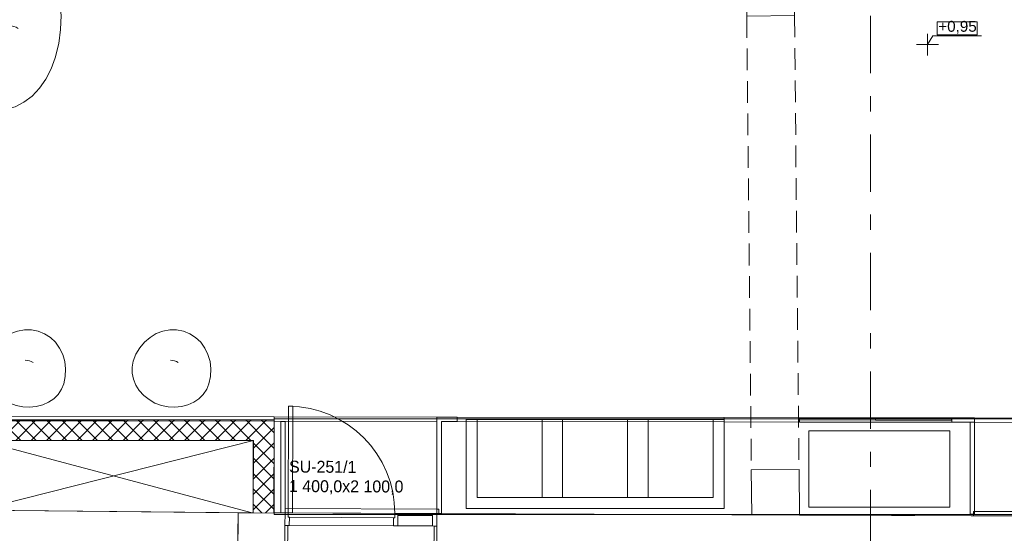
# Model space of a CAD drawing. Header units: millimetres. Extents: x 74467 to 235410, y -65 to 114857.
# Tile 180 of 256: x 121847 to 130927, y 61841 to 66580. Entities that reach past the tile are written whole.
import ezdxf
from ezdxf.enums import TextEntityAlignment as Align

# ---------------------------------------------------------------- set-up
doc = ezdxf.new("R2010")
doc.units = ezdxf.units.MM
doc.header["$MEASUREMENT"] = 0
for name, pattern in [('Katkend topelt', [1093.611073, 529.166651, -211.666656, 141.111112, -211.666656]), ('Katkend varjatud', [300, 200, -100]), ('Wipeout_Contour', [1000, 0, -1000])]:
    doc.linetypes.add(name, pattern=pattern)
for name, color, linetype in [('00 2D joon.AR', 7, 'Continuous'), ('00 Mõõdud kõrgusmärk.AR', 7, 'Continuous'), ('00 Teljed.AR', 7, 'Continuous'), ('1235 Vahelaed.VANA', 7, 'Continuous'), ('1311 Siseseinad.VANA', 7, 'Continuous'), ('1330 Sisustus.SA', 7, 'Continuous'), ('1331 Sisseehitatud sisustus.SA', 7, 'Continuous'), ('9350 Netopind.VANA', 7, 'Continuous'), ('Uks', 7, 'Continuous'), ('Ukse tähis', 7, 'Continuous')]:
    doc.layers.add(name, color=color, linetype=linetype)
doc.styles.add('GENERATED_STYLE_2', font='txt', dxfattribs={"width": 0.84})
doc.styles.add('GENERATED_STYLE_3', font='txt')
pattern_1 = [(45, (0, 0), (-70.71068, 70.71068), []), (135, (0, 0), (70.71068, 70.71068), [])]

# ---------------------------------------------------------------- blocks, each defined once
blk = doc.blocks.new('Slab_34_1', base_point=(115881.5, 62115.1))
at = {"layer": '1235 Vahelaed.VANA', "color": 7, "linetype": 'Continuous', "lineweight": 13, "flags": 128}
blk.add_lwpolyline([(121482.6, 62696.5), (124000, 62696.5), (123999.9, 62029.9), (132092.6, 61996.9), (139189.4, 61968), (139176.4, 64392.2), (132889.4, 64392.2), (132926.5, 66920.9), (132092.6, 66939.2), (132092.6, 64545.4), (131493.9, 64545.4), (131485.1, 66945.8), (131287.7, 66947.2), (131292.6, 67659.7), (129692.7, 67676.9), (129687.7, 66958.3), (128548.4, 66966.2), (128548.4, 67121.4), (127873.5, 67121.4), (127873.2, 67146.3), (121610, 67284.6)], dxfattribs=at)
blk = doc.blocks.new('Slab_36_1', base_point=(116081.5, 62113))
at = {"layer": '1235 Vahelaed.VANA', "color": 7, "linetype": 'Continuous', "lineweight": 13, "flags": 128}
blk.add_lwpolyline([(121610, 67284.6), (122909.7, 67255.9), (126689.6, 67172.4), (127873.2, 67146.3), (127873.5, 67121.4), (128548.4, 67121.4), (128548.4, 66966.2), (129687.7, 66958.3), (131287.7, 66947.2), (131485.1, 66945.8), (131493.9, 64545.4), (132092.6, 64545.4), (132092.6, 66939.2), (132926.5, 66920.9), (132889.4, 64392.2), (139176.4, 64392.2), (139189.4, 61968), (132092.6, 61996.9), (123999.9, 62029.9), (121482.6, 62055.7)], dxfattribs=at)
blk = doc.blocks.new('Slab_37_1', base_point=(116081.5, 62113))
at = {"color": 254, "linetype": 'Wipeout_Contour', "lineweight": 0, "ltscale": 3789517.066129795}
blk.add_wipeout([(116081.5, 62113), (118148.8, 62091.1), (118692.6, 62085.3), (118882.9, 62083.3), (121482.6, 62055.7), (121482.6, 62696.5), (124000, 62696.5), (123999.9, 62029.9), (132092.6, 61996.9), (132092.6, 64355.4), (131297.3, 64355.4), (131287.7, 66947.2), (131292.6, 67659.7), (129692.7, 67676.9), (129687.7, 66958.3), (128548.4, 66966.2), (128548.4, 67121.4), (127873.5, 67121.4), (127873.2, 67146.3), (126689.6, 67172.4), (122909.7, 67255.9), (121610, 67284.6), (120487.6, 67309.4), (118788, 67347), (117971.9, 67365), (116135.5, 67405.6), (116093.4, 65345.4)], dxfattribs=at).dxf.layer = '1235 Vahelaed.VANA'
at = {"layer": '1235 Vahelaed.VANA', "color": 7, "linetype": 'Continuous', "lineweight": 13, "flags": 128}
blk.add_lwpolyline([(132092.6, 61996.9), (123999.9, 62029.9), (124000, 62696.5), (121482.6, 62696.5)], dxfattribs=at)
blk = doc.blocks.new('Liikumisruum_PK 101_14_1', base_point=(117048, 67372.4))
at = {"layer": '9350 Netopind.VANA', "color": 7, "linetype": 'Continuous', "lineweight": 13, "flags": 128}
blk.add_lwpolyline([(118692.6, 62886.5), (124193, 62874.1), (124189.9, 62029.1), (128598.1, 62011.2), (128593.9, 62426.5), (129033.9, 62430.9), (129038.1, 62009.4), (129452.6, 62007.7), (132052.4, 61997.1)], dxfattribs=at)
blk = doc.blocks.new('Slab_335_1', base_point=(124193, 62015.4))
at = {"layer": '1331 Sisseehitatud sisustus.SA', "color": 253, "linetype": 'Continuous', "lineweight": 13, "true_color": 0xa5a6a4, "flags": 128}
for points in [[(124193, 62015.4), (132092.6, 62015.4), (132092.6, 62897.1)], [(131272.7, 62897.1), (124193, 62897.1)], [(124193, 62897.1), (124193, 62015.4)]]:
    blk.add_lwpolyline(points, dxfattribs=at)
blk = doc.blocks.new('Slab_336_1', base_point=(128241.8, 62891))
at = {"layer": '1331 Sisseehitatud sisustus.SA', "color": 253, "linetype": 'Continuous', "lineweight": 13, "true_color": 0xa5a6a4, "flags": 128}
blk.add_lwpolyline([(128241.8, 62891), (127641.3, 62891), (127641.3, 62171), (128241.8, 62171)], close=True, dxfattribs=at)
blk = doc.blocks.new('Slab_337_1', base_point=(128344.2, 62172.5))
at = {"layer": '1331 Sisseehitatud sisustus.SA', "color": 253, "linetype": 'Continuous', "lineweight": 13, "true_color": 0xa5a6a4, "flags": 128}
for points in [[(125964.2, 62172.5), (125964.2, 62071), (128344.2, 62071), (128344.2, 62172.5)], [(128242.8, 62172.5), (126064.7, 62172.5)]]:
    blk.add_lwpolyline(points, dxfattribs=at)
blk = doc.blocks.new('Slab_338_1', base_point=(125964.2, 62891))
at = {"layer": '1331 Sisseehitatud sisustus.SA', "color": 253, "linetype": 'Continuous', "lineweight": 13, "true_color": 0xa5a6a4, "flags": 128}
for points in [[(125964.2, 62891), (125964.2, 62172.5)], [(126064.7, 62172.5), (126064.7, 62891), (125964.2, 62891)]]:
    blk.add_lwpolyline(points, dxfattribs=at)
blk = doc.blocks.new('Slab_339_1', base_point=(128242.8, 62891))
at = {"layer": '1331 Sisseehitatud sisustus.SA', "color": 253, "linetype": 'Continuous', "lineweight": 13, "true_color": 0xa5a6a4, "flags": 128}
for points in [[(128242.8, 62891), (128242.8, 62172.5)], [(128344.2, 62172.5), (128344.2, 62891), (128242.8, 62891)]]:
    blk.add_lwpolyline(points, dxfattribs=at)
blk = doc.blocks.new('Slab_340_1', base_point=(128241.8, 62891))
at = {"layer": '1331 Sisseehitatud sisustus.SA', "color": 253, "linetype": 'Continuous', "lineweight": 13, "true_color": 0xa5a6a4, "flags": 128}
blk.add_lwpolyline([(128241.8, 62891), (126065.7, 62891), (126065.7, 62171), (128241.8, 62171)], close=True, dxfattribs=at)
blk = doc.blocks.new('Slab_341_1', base_point=(126666.2, 62891))
at = {"layer": '1331 Sisseehitatud sisustus.SA', "color": 253, "linetype": 'Continuous', "lineweight": 13, "true_color": 0xa5a6a4, "flags": 128}
blk.add_lwpolyline([(126666.2, 62891), (126065.7, 62891), (126065.7, 62171), (126666.2, 62171)], close=True, dxfattribs=at)
blk = doc.blocks.new('Slab_342_1', base_point=(127453.6, 62891))
at = {"layer": '1331 Sisseehitatud sisustus.SA', "color": 253, "linetype": 'Continuous', "lineweight": 13, "true_color": 0xa5a6a4, "flags": 128}
blk.add_lwpolyline([(127453.6, 62891), (126853.9, 62891), (126853.9, 62171), (127453.6, 62171)], close=True, dxfattribs=at)
blk = doc.blocks.new('Opening_87_1')
at = {"layer": '1331 Sisseehitatud sisustus.SA', "color": 253, "linetype": 'Continuous', "lineweight": 13, "true_color": 0xa5a6a4, "flags": 128}
for points in [[(124294.4, 62068.7), (124294.3, 62028.7)], [(124294.3, 62028.7), (125694.2, 62023)], [(125694.4, 62063), (124294.4, 62068.7)], [(125694.2, 62023), (125694.4, 62063)], [(124292.6, 61628.7), (124292.5, 61588.7)], [(124292.5, 61588.7), (125667.7, 61583.1)], [(125667.9, 61623.1), (124292.6, 61628.7)], [(125667.7, 61583.1), (125667.9, 61623.1)]]:
    blk.add_lwpolyline(points, dxfattribs=at)
blk = doc.blocks.new('Opening_106_1')
at = {"layer": '1331 Sisseehitatud sisustus.SA', "color": 253, "linetype": 'Continuous', "lineweight": 13, "true_color": 0xa5a6a4, "flags": 128}
for points in [[(131292.7, 62904.6), (130653.2, 62905.5)], [(130653.2, 62905.5), (130653.2, 62865.5)], [(130653.2, 62865.5), (131292.6, 62864.6)], [(131292.6, 62864.6), (131292.7, 62904.6)]]:
    blk.add_lwpolyline(points, dxfattribs=at)
blk = doc.blocks.new('Opening_108_1')
at = {"layer": '1331 Sisseehitatud sisustus.SA', "color": 253, "linetype": 'Continuous', "lineweight": 13, "true_color": 0xa5a6a4, "flags": 128}
for points in [[(124194.2, 62914.1), (124194.1, 62874.1)], [(124194.1, 62874.1), (125695.5, 62872.1)], [(125695.5, 62912.1), (124194.2, 62914.1)], [(125695.5, 62872.1), (125695.5, 62912.1)]]:
    blk.add_lwpolyline(points, dxfattribs=at)
blk = doc.blocks.new('Opening_109_1')
at = {"layer": '1331 Sisseehitatud sisustus.SA', "color": 253, "linetype": 'Continuous', "lineweight": 13, "true_color": 0xa5a6a4, "flags": 128}
for points in [[(125882.8, 62911.9), (125882.7, 62871.9)], [(125882.7, 62871.9), (128344.2, 62868.6)], [(128344.3, 62908.6), (125882.8, 62911.9)], [(128344.2, 62868.6), (128344.3, 62908.6)]]:
    blk.add_lwpolyline(points, dxfattribs=at)
blk = doc.blocks.new('Opening_110_1')
at = {"layer": '1331 Sisseehitatud sisustus.SA', "color": 253, "linetype": 'Continuous', "lineweight": 13, "true_color": 0xa5a6a4, "flags": 128}
for points in [[(129037.6, 62907.6), (129037.5, 62867.6)], [(129037.5, 62867.6), (130441.5, 62865.8)], [(130441.6, 62905.8), (129037.6, 62907.6)], [(130441.5, 62865.8), (130441.6, 62905.8)]]:
    blk.add_lwpolyline(points, dxfattribs=at)
blk = doc.blocks.new('Door with Sidelight on Side 2 24_3')
at = {"layer": 'Uks', "color": 7, "linetype": 'Continuous', "lineweight": 13}
for p, q in [((632, 0), (632, 984)), ((632, 984), (672, 984)), ((672, 984), (672, 0)), ((-660, 0), (-700, 0)), ((-700, 0), (-700, -115)), ((-700, 0), (-700, -115)), ((-700, 0), (-700, -115)), ((-660, -115), (-660, 0)), ((-312, 0), (-340, 0)), ((-340, 0), (-340, -115)), ((-312, -40), (-312, 0)), ((672, 0), (632, 0)), ((700, 0), (672, 0)), ((672, 0), (672, -40)), ((700, -115), (700, 0)), ((700, 0), (700, -115)), ((700, 0), (700, -115)), ((-660, -18), (-340, -18)), ((-300, -40), (-312, -40)), ((-300, -40), (660, -40)), ((-300, -115), (-300, -40)), ((672, -40), (660, -40)), ((660, -40), (660, -115)), ((-700, -450), (-700, -115)), ((-700, -115), (-675, -115)), ((-700, -115), (-660, -115)), ((-700, -115), (-700, -400)), ((-700, -115), (-700, -400)), ((-675, -115), (-675, -450)), ((-340, -115), (-660, -115)), ((-340, -115), (-300, -115)), ((660, -115), (-300, -115)), ((660, -115), (700, -115)), ((675, -450), (675, -115)), ((675, -115), (700, -115)), ((700, -115), (700, -450)), ((700, -115), (700, -400)), ((700, -115), (700, -400)), ((-700, -400), (-727, -400)), ((-700, -400), (-727, -400)), ((-675, -450), (-700, -450)), ((700, -450), (675, -450)), ((700, -400), (727, -400)), ((700, -400), (727, -400))]:
    blk.add_line(p, q, dxfattribs=at)
at = {"layer": 'Uks', "color": 7, "linetype": 'Continuous', "lineweight": 13, "flags": 128}
blk.add_lwpolyline([(-340, 0), (-660, 0), (-660, -115), (-340, -115)], close=True, dxfattribs=at)
at = {"layer": 'Uks', "color": 7, "linetype": 'Continuous', "lineweight": 13}
blk.add_arc((672, 0), 984, 90, 180, dxfattribs=at)
blk = doc.blocks.new('Door Stamp 24')
at = {"layer": 'Ukse tähis', "color": 7, "lineweight": 13, "style": 'GENERATED_STYLE_2'}
for tag, p in [('AC_WIDO_ID', (-460.3, -326.6)), ('AC_TextStyle_4', (-460.3, -506))]:
    blk.add_attdef(tag, text='', height=110, dxfattribs=at).set_placement(p, align=Align.TOP_LEFT)
blk = doc.blocks.new('Wall_692_1', base_point=(139189.4, 61968))
at = {"layer": '1311 Siseseinad.VANA', "color": 7, "linetype": 'Continuous', "lineweight": 15}
for p, q in [((124294.3, 62028.7), (124293.8, 61913.7)), ((125694.2, 62023), (125693.8, 61908)), ((124293.8, 61913.7), (124292.6, 61628.7)), ((125693.8, 61908), (125692.6, 61623))]:
    blk.add_line(p, q, dxfattribs=at)
at = {"layer": '1311 Siseseinad.VANA', "color": 7, "linetype": 'Continuous', "lineweight": 15, "flags": 128}
for points in [[(123861.1, 62030.5), (123859.5, 61630.5)], [(123999.9, 62029.9), (123861.1, 62030.5)], [(124294.3, 62028.7), (124189.9, 62029.1)], [(128598.1, 62011.2), (125694.2, 62023)], [(131055.7, 62001.1), (129038.1, 62009.4)]]:
    blk.add_lwpolyline(points, dxfattribs=at)
at = {"layer": 'Uks', "color": 7, "linetype": 'Continuous', "lineweight": 13, "xscale": -0.9999999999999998, "zscale": 1000, "rotation": 359.7663952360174}
blk.add_blockref('Door with Sidelight on Side 2 24_3', (124994.3, 62025.8), dxfattribs=at)
at = {"layer": 'Ukse tähis', "color": 7, "lineweight": 13}
ref = blk.add_blockref('Door Stamp 24', (124992.6, 61625.8), dxfattribs=dict(at, rotation=179.7663952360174))
ref.add_attrib('AC_TextStyle_4', '1\xa0400,0x2\xa0100,0', dxfattribs={"color": 7, "lineweight": 13, "height": 110, "rotation": 359.7664, "style": 'GENERATED_STYLE_2'}).set_placement((124330.9, 62331.5), align=Align.TOP_LEFT)
ref.add_attrib('AC_WIDO_ID', 'SU-251/1', dxfattribs={"color": 7, "lineweight": 13, "height": 110, "rotation": 359.7664, "style": 'GENERATED_STYLE_2'}).set_placement((124331.6, 62510.9), align=Align.TOP_LEFT)
blk = doc.blocks.new('Wall_693_1', base_point=(123861.1, 62030.5))
at = {"layer": '1311 Siseseinad.VANA', "color": 7, "linetype": 'Continuous', "lineweight": 15, "flags": 128}
for points in [[(123861.1, 62030.5), (121482.6, 62055.7)], [(123856.9, 61630.5), (123861.1, 62030.5)]]:
    blk.add_lwpolyline(points, dxfattribs=at)
blk = doc.blocks.new('Simple Door Opening_5')
at = {"layer": 'Uks', "color": 7, "linetype": 'Continuous', "lineweight": 15}
for p, q in [((-2093.5, 0), (-2093.5, 440)), ((2093.5, 0), (2093.5, 440))]:
    blk.add_line(p, q, dxfattribs=at)
at = {"layer": 'Uks', "color": 7, "linetype": 'Katkend varjatud', "lineweight": 13}
for p, q in [((-2093.5, 440), (2093.5, 440)), ((-2093.5, 0), (2093.5, 0))]:
    blk.add_line(p, q, dxfattribs=at)
blk = doc.blocks.new('Wall_699_1', base_point=(128598.1, 62011.2))
at = {"layer": '1311 Siseseinad.VANA', "color": 7, "linetype": 'Continuous', "lineweight": 15}
for p, q in [((128991.9, 66617.6), (128551.9, 66613.2)), ((129033.9, 62430.9), (128593.9, 62426.5))]:
    blk.add_line(p, q, dxfattribs=at)
at = {"layer": '1311 Siseseinad.VANA', "color": 7, "linetype": 'Continuous', "lineweight": 15, "flags": 128}
for points in [[(128988.4, 66963.1), (128548.4, 66966.2)], [(128548.4, 66966.2), (128551.9, 66613.2)], [(128991.9, 66617.6), (128988.4, 66963.1)], [(128593.9, 62426.5), (128598.1, 62011.2)], [(129038.1, 62009.4), (129033.9, 62430.9)]]:
    blk.add_lwpolyline(points, dxfattribs=at)
at = {"layer": 'Uks', "color": 7, "linetype": 'Continuous', "lineweight": 13, "xscale": -0.9999999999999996, "zscale": 1000, "rotation": 90.57429498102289}
blk.add_blockref('Simple Door Opening_5', (129012.9, 64524.2), dxfattribs=at)
blk = doc.blocks.new('Double Door 24_5')
at = {"layer": 'Uks', "color": 7, "linetype": 'Continuous', "lineweight": 13}
for p, q in [((-123.5, 388.2), (-672, 0)), ((-100.4, 355.6), (-123.5, 388.2)), ((92.8, 343.2), (115.2, 376.3)), ((115.2, 376.3), (672, 0)), ((-648.9, -32.6), (-100.4, 355.6)), ((649.6, -33.1), (92.8, 343.2)), ((-700, 0), (-700, -115)), ((-700, 0), (-700, -115)), ((-672, 0), (-648.9, -32.6)), ((672, 0), (649.6, -33.1)), ((700, 0), (700, -115)), ((700, 0), (700, -115)), ((-700, -115), (-700, -190)), ((700, -115), (700, -190))]:
    blk.add_line(p, q, dxfattribs=at)
at = {"layer": 'Uks', "color": 7, "linetype": 'Continuous', "lineweight": 15}
for p, q in [((-672, 0), (-700, 0)), ((-700, 0), (-700, -115)), ((-672, -40), (-672, 0)), ((700, 0), (672, 0)), ((672, 0), (672, -40)), ((700, -115), (700, 0)), ((-660, -40), (-672, -40)), ((-660, -115), (-660, -40)), ((672, -40), (660, -40)), ((660, -40), (660, -115)), ((-700, -115), (-660, -115)), ((660, -115), (700, -115))]:
    blk.add_line(p, q, dxfattribs=at)
at = {"layer": 'Uks', "color": 7, "linetype": 'Continuous', "lineweight": 13}
for centre, start, end in [((-672, 0), 0, 35.28993), ((672, 0), 145.94679, 180)]:
    blk.add_arc(centre, 672, start, end, dxfattribs=at)
blk = doc.blocks.new('Door 24_23')
at = {"layer": 'Uks', "color": 7, "linetype": 'Continuous', "lineweight": 13}
for p, q in [((-256.9, 284.9), (-237.1, 319.7)), ((302.1, -34.7), (-256.9, 284.9)), ((-237.1, 319.7), (322, 0)), ((-322, 0), (-350, 0)), ((-350, 0), (-350, -115)), ((-350, 0), (-350, -115)), ((-350, 0), (-350, -115)), ((-322, -40), (-322, 0)), ((322, 0), (302.1, -34.7)), ((350, 0), (322, 0)), ((322, 0), (322, -40)), ((350, -115), (350, 0)), ((350, 0), (350, -115)), ((350, 0), (350, -115)), ((-310, -40), (-322, -40)), ((-310, -115), (-310, -40)), ((322, -40), (310, -40)), ((310, -40), (310, -115)), ((-350, -115), (-310, -115)), ((-350, -115), (-350, -190)), ((310, -115), (350, -115)), ((350, -115), (350, -190))]:
    blk.add_line(p, q, dxfattribs=at)
blk.add_arc((322, 0), 644, 150.24074, 180, dxfattribs=at)
blk = doc.blocks.new('Wall_711_1', base_point=(118882.6, 62696.5))
at = {"layer": '1311 Siseseinad.VANA', "linetype": 'Continuous', "lineweight": 13, "true_color": 0x50504f}
h = blk.add_hatch(dxfattribs=at)
h.set_pattern_fill('Plokk_õõnesbetoon_0001', color=251, style=0, pattern_type=2)
h.set_pattern_definition(pattern_1)
h.paths.add_polyline_path([(118692.6, 62886.5), (118692.6, 62696.5), (118882.6, 62696.5)])
h = blk.add_hatch(dxfattribs=at)
h.set_pattern_fill('Plokk_õõnesbetoon_0001', color=251, style=0, pattern_type=2)
h.set_pattern_definition(pattern_1)
h.paths.add_polyline_path([(118882.6, 62886.5), (118692.6, 62886.5), (118882.6, 62696.5)])
h = blk.add_hatch(dxfattribs=at)
h.set_pattern_fill('Plokk_õõnesbetoon_0001', color=251, style=0, pattern_type=2)
h.set_pattern_definition(pattern_1)
h.paths.add_polyline_path([(118882.6, 62696.5), (118944.7, 62696.5), (118944.7, 62886.5), (118882.6, 62886.5)])
h = blk.add_hatch(dxfattribs=at)
h.set_pattern_fill('Plokk_õõnesbetoon_0001', color=251, style=0, pattern_type=2)
h.set_pattern_definition(pattern_1)
h.paths.add_polyline_path([(120592.5, 62886.5), (120344.7, 62886.5), (120344.7, 62696.5), (120592.5, 62696.5)])
h = blk.add_hatch(dxfattribs=at)
h.set_pattern_fill('Plokk_õõnesbetoon_0001', color=251, style=0, pattern_type=2)
h.set_pattern_definition(pattern_1)
h.paths.add_polyline_path([(121292.5, 62696.5), (124192.6, 62696.5), (124192.6, 62886.5), (121292.5, 62886.5)])
at = {"layer": '1311 Siseseinad.VANA', "color": 7, "linetype": 'Continuous', "lineweight": 13}
for p, q in [((118944.7, 62886.5), (118944.7, 62771.5)), ((120344.7, 62886.5), (120344.7, 62771.5)), ((120592.5, 62886.5), (120592.5, 62771.5)), ((121292.5, 62886.5), (121292.5, 62771.5)), ((118944.7, 62771.5), (118944.7, 62696.5)), ((120344.7, 62771.5), (120344.7, 62696.5)), ((120592.5, 62771.5), (120592.5, 62696.5)), ((121292.5, 62771.5), (121292.5, 62696.5))]:
    blk.add_line(p, q, dxfattribs=at)
at = {"layer": '1311 Siseseinad.VANA', "color": 7, "linetype": 'Continuous', "lineweight": 13, "flags": 128}
for points in [[(118692.6, 62886.5), (118692.6, 62696.5)], [(124192.6, 62696.5), (124192.6, 62886.5)]]:
    blk.add_lwpolyline(points, dxfattribs=at)
at = {"layer": '1311 Siseseinad.VANA', "color": 7, "linetype": 'Continuous', "lineweight": 15, "flags": 128}
for points in [[(118944.7, 62886.5), (118692.6, 62886.5)], [(120592.5, 62886.5), (120344.7, 62886.5)], [(124192.6, 62886.5), (121292.5, 62886.5)], [(118882.6, 62696.5), (118944.7, 62696.5)], [(120344.7, 62696.5), (120592.5, 62696.5)], [(121292.5, 62696.5), (121292.6, 62696.5)], [(121482.6, 62696.5), (124002.6, 62696.5)]]:
    blk.add_lwpolyline(points, dxfattribs=at)
at = {"layer": 'Uks', "color": 7, "linetype": 'Continuous', "lineweight": 13, "xscale": -1, "zscale": 1000}
for name, p in [('Double Door 24_5', (119644.7, 62886.5)), ('Door 24_23', (120942.5, 62886.5))]:
    blk.add_blockref(name, p, dxfattribs=at)
at = {"layer": 'Ukse tähis', "color": 7, "lineweight": 13}
ref = blk.add_blockref('Door Stamp 24', (119644.7, 62886.5), dxfattribs=at)
ref.add_attrib('AC_TextStyle_4', '1\xa0400,0x2\xa0100,0', dxfattribs={"color": 7, "lineweight": 13, "height": 110, "style": 'GENERATED_STYLE_2'}).set_placement((119184.3, 63393.8), align=Align.TOP_LEFT)
ref.add_attrib('AC_WIDO_ID', 'SU-261/1', dxfattribs={"color": 7, "lineweight": 13, "height": 110, "style": 'GENERATED_STYLE_2'}).set_placement((119184.3, 63573.1), align=Align.TOP_LEFT)
ref.add_attrib('DUMMY_228', 'EI30 (Sa)', dxfattribs={"color": 7, "lineweight": 13, "height": 110, "style": 'GENERATED_STYLE_2'}).set_placement((119184.3, 63217.3), align=Align.TOP_LEFT)
ref = blk.add_blockref('Door Stamp 24', (120942.5, 62886.5), dxfattribs=at)
ref.add_attrib('AC_TextStyle_4', '700,0x2\xa0100,0', dxfattribs={"color": 7, "lineweight": 13, "height": 110, "style": 'GENERATED_STYLE_2'}).set_placement((120553, 63393.8), align=Align.TOP_LEFT)
ref.add_attrib('AC_WIDO_ID', 'SU-210/1', dxfattribs={"color": 7, "lineweight": 13, "height": 110, "style": 'GENERATED_STYLE_2'}).set_placement((120553, 63573.1), align=Align.TOP_LEFT)
ref.add_attrib('DUMMY_228', 'EI30 (Sa)', dxfattribs={"color": 7, "lineweight": 13, "height": 110, "style": 'GENERATED_STYLE_2'}).set_placement((120553, 63217.3), align=Align.TOP_LEFT)
blk = doc.blocks.new('Wall_714_1', base_point=(124002.6, 62696.5))
at = {"layer": '1311 Siseseinad.VANA', "linetype": 'Continuous', "lineweight": 13, "true_color": 0x50504f}
h = blk.add_hatch(dxfattribs=at)
h.set_pattern_fill('Plokk_õõnesbetoon_0001', color=251, style=0, pattern_type=2)
h.set_pattern_definition(pattern_1)
h.paths.add_polyline_path([(124002.6, 62696.5), (123999.9, 62029.9), (124189.9, 62029.1), (124192.6, 62696.5)])
at = {"layer": '1311 Siseseinad.VANA', "color": 7, "linetype": 'Continuous', "lineweight": 15, "flags": 128}
for points in [[(124002.6, 62696.5), (123999.9, 62029.9)], [(124189.9, 62029.1), (124192.6, 62696.5)]]:
    blk.add_lwpolyline(points, dxfattribs=at)
blk = doc.blocks.new('Wall_754_1', base_point=(132092.6, 61996.9))
at = {"layer": '1331 Sisseehitatud sisustus.SA', "color": 253, "linetype": 'Continuous', "lineweight": 13, "true_color": 0xa5a6a4, "flags": 128}
for points in [[(130644.1, 62042.8), (130644, 62002.8)], [(131059.1, 62041.1), (130644.1, 62042.8)], [(132092.8, 62036.9), (132052.6, 62037.1)], [(132092.6, 61996.9), (132092.8, 62036.9)], [(130644, 62002.8), (131059, 62001.1)], [(132052.4, 61997.1), (132092.6, 61996.9)]]:
    blk.add_lwpolyline(points, dxfattribs=at)
blk = doc.blocks.new('Wall_755_1', base_point=(125712.4, 62022.9))
at = {"layer": '1331 Sisseehitatud sisustus.SA', "color": 253, "linetype": 'Continuous', "lineweight": 13, "true_color": 0xa5a6a4, "flags": 128}
for points in [[(125694.2, 62023), (125712.4, 62022.9)], [(125712.6, 62062.9), (125694.4, 62063)], [(125712.4, 62022.9), (125712.6, 62062.9)]]:
    blk.add_lwpolyline(points, dxfattribs=at)
blk = doc.blocks.new('Wall_756_1', base_point=(124254, 62029.1))
at = {"layer": '1331 Sisseehitatud sisustus.SA', "color": 253, "linetype": 'Continuous', "lineweight": 13, "true_color": 0xa5a6a4, "flags": 128}
for points in [[(124254.4, 62873.6), (124254, 62029.1)], [(124294.4, 62873.6), (124254.4, 62873.6)], [(124294, 62029.1), (124294.4, 62873.6)], [(124254, 62029.1), (124294, 62029.1)]]:
    blk.add_lwpolyline(points, dxfattribs=at)
blk = doc.blocks.new('Wall_757_1', base_point=(131292.6, 62864.6))
at = {"layer": '1331 Sisseehitatud sisustus.SA', "color": 253, "linetype": 'Continuous', "lineweight": 13, "true_color": 0xa5a6a4, "flags": 128}
for points in [[(124194.2, 62914.1), (124193, 62914.1)], [(124193, 62874.1), (124194.1, 62874.1)], [(125882.8, 62911.9), (125695.5, 62912.1)], [(125735.5, 62872.1), (125882.7, 62871.9)], [(128344.2, 62868.6), (129037.5, 62867.6)], [(129037.6, 62907.6), (128344.3, 62908.6)], [(130441.5, 62865.8), (130653.2, 62865.5)], [(130653.2, 62905.5), (130441.6, 62905.8)]]:
    blk.add_lwpolyline(points, dxfattribs=at)
blk = doc.blocks.new('Wall_811_1', base_point=(124193, 62029.1))
at = {"layer": '1331 Sisseehitatud sisustus.SA', "color": 253, "linetype": 'Continuous', "lineweight": 13, "true_color": 0xa5a6a4, "flags": 128}
for points in [[(124192.8, 62069.1), (124192.6, 62029.1)], [(124192.6, 62029.1), (124193, 62029.1)], [(124193.2, 62069.1), (124192.8, 62069.1)], [(124193, 62029.1), (124193.2, 62069.1)]]:
    blk.add_lwpolyline(points, dxfattribs=at)
blk = doc.blocks.new('Wall_812_1', base_point=(125695.5, 62022.9))
at = {"layer": '1331 Sisseehitatud sisustus.SA', "color": 253, "linetype": 'Continuous', "lineweight": 13, "true_color": 0xa5a6a4, "flags": 128}
for points in [[(125695.5, 62872.1), (125695.5, 62063)], [(125735.5, 62022.9), (125735.5, 62872.1)], [(125695.5, 62023), (125695.5, 62022.9)], [(125695.5, 62022.9), (125735.5, 62022.9)]]:
    blk.add_lwpolyline(points, dxfattribs=at)
blk = doc.blocks.new('Wall_850_1', base_point=(130612, 62017.1))
at = {"layer": '1331 Sisseehitatud sisustus.SA', "color": 253, "linetype": 'Continuous', "lineweight": 13, "true_color": 0xa5a6a4, "flags": 128}
for points in [[(130613.2, 62865.6), (130612, 62017.1)], [(130653.2, 62865.6), (130613.2, 62865.6)], [(130652, 62017.1), (130653.2, 62865.6)], [(130612, 62017.1), (130652, 62017.1)]]:
    blk.add_lwpolyline(points, dxfattribs=at)
blk = doc.blocks.new('Wall_869_1', base_point=(124193, 62874.1))
at = {"layer": '1331 Sisseehitatud sisustus.SA', "color": 253, "linetype": 'Continuous', "lineweight": 13, "true_color": 0xa5a6a4, "flags": 128}
for points in [[(116756.8, 62924.1), (116084.4, 62925)], [(116084.4, 62925), (116084.4, 62885)], [(118944.1, 62921.1), (118157.5, 62922.2)], [(116084.4, 62885), (116756.8, 62884.1)], [(118157.4, 62882.2), (118944.1, 62881.1)], [(120595, 62918.9), (120344.1, 62919.3)], [(120344.1, 62879.3), (120594.9, 62878.9)], [(121294.9, 62878), (124193, 62874.1)], [(124193, 62914.1), (121295, 62918)]]:
    blk.add_lwpolyline(points, dxfattribs=at)
blk = doc.blocks.new('Underdesk Drawer 24[716]_1', base_point=(129124.4, 62080.6))
at = {"layer": '1330 Sisustus.SA', "color": 253, "linetype": 'Continuous', "lineweight": 13, "true_color": 0xa5a6a4, "flags": 128}
blk.add_lwpolyline([(129124.4, 62080.6), (130424.4, 62080.6), (130424.4, 62785.6), (129124.4, 62785.6)], close=True, dxfattribs=at)
blk = doc.blocks.new('Bean Bag 24[728]_1', base_point=(122163.1, 62916.8))
at = {"layer": '1330 Sisustus.SA', "color": 253, "linetype": 'Continuous', "lineweight": 13, "true_color": 0xa5a6a4}
for p, q in [((121659, 63604.6), (121710.1, 63648.8)), ((121710.1, 63648.8), (121767, 63683.2)), ((121767, 63683.2), (121828.2, 63706.6)), ((121828.2, 63706.6), (121891.6, 63718.4)), ((121891.6, 63718.4), (121955.5, 63718.2)), ((121955.5, 63718.2), (122017.7, 63706)), ((122017.7, 63706), (122076.6, 63682.2)), ((122076.6, 63682.2), (122130.2, 63647.6)), ((122130.2, 63647.6), (122177, 63603.1)), ((121615.4, 63551.9), (121659, 63604.6)), ((122177, 63603.1), (122215.4, 63550.1)), ((121555.6, 63427.5), (121580.6, 63492.3)), ((121580.6, 63492.3), (121615.4, 63551.9)), ((122215.4, 63550.1), (122244.4, 63490.3)), ((122244.4, 63490.3), (122263.1, 63425.4)), ((121545.2, 63373.2), (121555.6, 63427.5)), ((122263.1, 63425.4), (122270.9, 63357.4)), ((121545.8, 63317.4), (121545.2, 63373.2)), ((121557.3, 63261.8), (121545.8, 63317.4)), ((122267.6, 63288.4), (122253.2, 63220.5)), ((122270.9, 63357.4), (122267.6, 63288.4)), ((121579.3, 63208.1), (121557.3, 63261.8)), ((121611.2, 63157.9), (121579.3, 63208.1)), ((122253.2, 63220.5), (122232.2, 63169.3)), ((121652, 63112.8), (121611.2, 63157.9)), ((121700.4, 63074.1), (121652, 63112.8)), ((122201.3, 63122.9), (122161.4, 63082.5)), ((122232.2, 63169.3), (122201.3, 63122.9)), ((121755.1, 63042.9), (121700.4, 63074.1)), ((121814.3, 63020.3), (121755.1, 63042.9)), ((121876.2, 63007), (121814.3, 63020.3)), ((122059.6, 63024.9), (122000.8, 63009.3)), ((122113.7, 63049.5), (122059.6, 63024.9)), ((122161.4, 63082.5), (122113.7, 63049.5)), ((121939, 63003.3), (121876.2, 63007)), ((122000.8, 63009.3), (121939, 63003.3))]:
    blk.add_line(p, q, dxfattribs=at)
blk.add_arc((121905.7, 63328.3), 109.1, 53.47272, 93.47272, dxfattribs=at)
blk = doc.blocks.new('Bean Bag 24[729]_1', base_point=(123502.4, 62916.8))
at = {"layer": '1330 Sisustus.SA', "color": 253, "linetype": 'Continuous', "lineweight": 13, "true_color": 0xa5a6a4}
for p, q in [((122998.3, 63604.6), (123049.4, 63648.8)), ((123049.4, 63648.8), (123106.4, 63683.2)), ((123106.4, 63683.2), (123167.5, 63706.6)), ((123167.5, 63706.6), (123231, 63718.4)), ((123231, 63718.4), (123294.8, 63718.2)), ((123294.8, 63718.2), (123357.1, 63706)), ((123357.1, 63706), (123415.9, 63682.2)), ((123415.9, 63682.2), (123469.6, 63647.6)), ((123469.6, 63647.6), (123516.3, 63603.1)), ((122954.7, 63551.9), (122998.3, 63604.6)), ((123516.3, 63603.1), (123554.8, 63550.1)), ((122894.9, 63427.5), (122919.9, 63492.3)), ((122919.9, 63492.3), (122954.7, 63551.9)), ((123554.8, 63550.1), (123583.8, 63490.3)), ((123583.8, 63490.3), (123602.5, 63425.4)), ((122884.6, 63373.2), (122894.9, 63427.5)), ((123602.5, 63425.4), (123610.3, 63357.4)), ((122885.2, 63317.4), (122884.6, 63373.2)), ((122896.6, 63261.8), (122885.2, 63317.4)), ((123606.9, 63288.4), (123592.5, 63220.5)), ((123610.3, 63357.4), (123606.9, 63288.4)), ((122918.6, 63208.1), (122896.6, 63261.8)), ((122950.5, 63157.9), (122918.6, 63208.1)), ((123592.5, 63220.5), (123571.6, 63169.3)), ((122991.3, 63112.8), (122950.5, 63157.9)), ((123039.8, 63074.1), (122991.3, 63112.8)), ((123540.7, 63122.9), (123500.8, 63082.5)), ((123571.6, 63169.3), (123540.7, 63122.9)), ((123094.4, 63042.9), (123039.8, 63074.1)), ((123153.6, 63020.3), (123094.4, 63042.9)), ((123215.6, 63007), (123153.6, 63020.3)), ((123398.9, 63024.9), (123340.1, 63009.3)), ((123453, 63049.5), (123398.9, 63024.9)), ((123500.8, 63082.5), (123453, 63049.5)), ((123278.4, 63003.3), (123215.6, 63007)), ((123340.1, 63009.3), (123278.4, 63003.3))]:
    blk.add_line(p, q, dxfattribs=at)
blk.add_arc((123245, 63328.3), 109.1, 53.47272, 93.47272, dxfattribs=at)
blk = doc.blocks.new('Bean Bag 24[730]_1', base_point=(121998.9, 65632.9))
at = {"layer": '1330 Sisustus.SA', "color": 253, "linetype": 'Continuous', "lineweight": 13, "true_color": 0xa5a6a4}
for p, q in [((121720.3, 67066.9), (121804.8, 67101.7)), ((121804.8, 67101.7), (121887.5, 67113.9)), ((121887.5, 67113.9), (121965.7, 67103)), ((121965.7, 67103), (122037.3, 67069.4)), ((121556, 66934), (121636.5, 67010.4)), ((121636.5, 67010.4), (121720.3, 67066.9)), ((122037.3, 67069.4), (122099.9, 67014.2)), ((122099.9, 67014.2), (122151.7, 66938.8)), ((121481.2, 66840), (121556, 66934)), ((122151.7, 66938.8), (122191.1, 66845.8)), ((121414.4, 66731.3), (121481.2, 66840)), ((122191.1, 66845.8), (122217, 66737.9)), ((122217, 66737.9), (122228.4, 66618.3)), ((121357.5, 66611.2), (121414.4, 66731.3)), ((121312.5, 66483.3), (121357.5, 66611.2)), ((122228.4, 66618.3), (122225.2, 66490.7)), ((121288.4, 66378.1), (121312.5, 66483.3)), ((122225.2, 66490.7), (122207.3, 66359.1)), ((121278.2, 66272.3), (121288.4, 66378.1)), ((122207.3, 66359.1), (122175.3, 66227.3)), ((121282.1, 66168.9), (121278.2, 66272.3)), ((122175.3, 66227.3), (122138.1, 66126)), ((121300, 66071.3), (121282.1, 66168.9)), ((122138.1, 66126), (122088.9, 66031.7)), ((121331.5, 65982.2), (121300, 66071.3)), ((122088.9, 66031.7), (122029.3, 65947.2)), ((121375.4, 65904.5), (121331.5, 65982.2)), ((122029.3, 65947.2), (121961, 65875.1)), ((121430.6, 65840.5), (121375.4, 65904.5)), ((121495.3, 65792.1), (121430.6, 65840.5)), ((121961, 65875.1), (121886.1, 65817.7)), ((121567.5, 65760.9), (121495.3, 65792.1)), ((121645.1, 65747.7), (121567.5, 65760.9)), ((121725.7, 65752.9), (121645.1, 65747.7)), ((121806.8, 65776.5), (121725.7, 65752.9)), ((121886.1, 65817.7), (121806.8, 65776.5))]:
    blk.add_line(p, q, dxfattribs=at)
blk.add_arc((121753.8, 66388.8), 135, 53.47272, 93.47272, dxfattribs=at)
blk = doc.blocks.new('Level Dimension_2_1', base_point=(130218.6, 66350))
at = {"layer": '00 Mõõdud kõrgusmärk.AR', "color": 5, "linetype": 'Continuous', "lineweight": 13}
for p, q in [((130218.6, 66250), (130218.6, 66450)), ((130218.6, 66350), (130268.6, 66430)), ((130268.6, 66430), (130715.7, 66430)), ((130118.6, 66350), (130318.6, 66350))]:
    blk.add_line(p, q, dxfattribs=at)
at = {"layer": '00 Mõõdud kõrgusmärk.AR', "color": 5, "linetype": 'Continuous', "lineweight": 13, "flags": 128}
blk.add_lwpolyline([(130308.6, 66440), (130675.7, 66440), (130675.7, 66560), (130308.6, 66560)], close=True, dxfattribs=at)
at = {"layer": '00 Mõõdud kõrgusmärk.AR', "color": 5, "lineweight": 13, "insert": (130318.6, 66450), "char_height": 100, "attachment_point": 7, "style": 'GENERATED_STYLE_3'}
blk.add_mtext('\\A1;{\\pql;\\fArial|b0|i0|c0|p34;+0,95}', dxfattribs=at)
blk = doc.blocks.new('Slab_375_1', base_point=(129737.6, 62906.1))
at = {"layer": '1331 Sisseehitatud sisustus.SA', "color": 253, "linetype": 'Continuous', "lineweight": 13, "true_color": 0xa5a6a4, "flags": 128}
blk.add_lwpolyline([(129737.6, 62906.1), (129037.6, 62906.5), (129037.6, 62886.5), (129737.6, 62886.1)], close=True, dxfattribs=at)
blk = doc.blocks.new('Slab_377_1', base_point=(130441, 62905.8))
at = {"layer": '1331 Sisseehitatud sisustus.SA', "color": 253, "linetype": 'Continuous', "lineweight": 13, "true_color": 0xa5a6a4, "flags": 128}
blk.add_lwpolyline([(130441, 62905.8), (129739.6, 62906.1), (129739.6, 62886.1), (130441, 62885.8)], close=True, dxfattribs=at)
blk = doc.blocks.new('Standard grid marker_3')
at = {"layer": '00 Teljed.AR', "color": 252, "linetype": 'Katkend topelt', "lineweight": 13, "true_color": 0x8c8d8c}
blk.add_line((6073.2, 0), (54988.3, 0), dxfattribs=at)
at = {"layer": '00 Teljed.AR', "color": 252, "lineweight": 13, "true_color": 0x8c8d8c, "style": 'GENERATED_STYLE_3'}
for tag, p in [('AC_MarkerText_1_0', (-54.3, -45.7)), ('AC_MarkerText_1_1', (61407.2, -45.7))]:
    blk.add_attdef(tag, text='', height=200, rotation=270, dxfattribs=at).set_placement(p, align=Align.TOP_CENTER)

msp = doc.modelspace()

# ---------------------------------------------------------------- block references
at = {"layer": '1235 Vahelaed.VANA', "color": 7, "linetype": 'Continuous', "lineweight": 13}
for name, p in [('Slab_34_1', (115881.5, 62115.1)), ('Slab_36_1', (116081.5, 62113))]:
    msp.add_blockref(name, p, dxfattribs=at)

# ---------------------------------------------------------------- next in the draw order: block references
msp.add_blockref('Slab_37_1', (116081.5, 62113), dxfattribs=at)

# ---------------------------------------------------------------- next in the draw order: linework, layer by layer
at = {"layer": '00 2D joon.AR', "color": 7, "linetype": 'Continuous', "lineweight": 13}
for p, q in [((121475.5, 62055.8), (124002.6, 62696.5)), ((123992.6, 62029.9), (121482.6, 62696.5))]:
    msp.add_line(p, q, dxfattribs=at)
at = {"layer": '9350 Netopind.VANA', "color": 7, "linetype": 'Continuous', "lineweight": 0, "true_color": 0xfaefc5, "flags": 128}
msp.add_lwpolyline([(118692.6, 62886.5), (124193, 62874.1), (124189.9, 62029.1), (128598.1, 62011.2), (128593.9, 62426.5), (129033.9, 62430.9), (129038.1, 62009.4), (129452.6, 62007.7), (132052.4, 61997.1)], dxfattribs=at)

# ---------------------------------------------------------------- next in the draw order: block references
at = {"layer": '00 Mõõdud kõrgusmärk.AR', "color": 5, "lineweight": 13}
msp.add_blockref('Level Dimension_2_1', (130218.6, 66350), dxfattribs=at)
at = {"layer": '00 Teljed.AR', "color": 7, "linetype": 'Continuous', "lineweight": 13, "zscale": 1000, "rotation": 90}
msp.add_blockref('Standard grid marker_3', (129692.6, 46889.6), dxfattribs=at)
at = {"layer": '1311 Siseseinad.VANA', "color": 7, "lineweight": 15}
for name, p in [('Wall_699_1', (128598.1, 62011.2)), ('Wall_711_1', (118882.6, 62696.5)), ('Wall_693_1', (123861.1, 62030.5)), ('Wall_692_1', (139189.4, 61968)), ('Wall_714_1', (124002.6, 62696.5))]:
    msp.add_blockref(name, p, dxfattribs=at)
at = {"layer": '1330 Sisustus.SA', "color": 253, "linetype": 'Continuous', "lineweight": 13, "true_color": 0xa5a6a4}
for name, p in [('Bean Bag 24[730]_1', (121998.9, 65632.9)), ('Bean Bag 24[728]_1', (122163.1, 62916.8)), ('Bean Bag 24[729]_1', (123502.4, 62916.8)), ('Underdesk Drawer 24[716]_1', (129124.4, 62080.6))]:
    msp.add_blockref(name, p, dxfattribs=at)
at = {"layer": '1331 Sisseehitatud sisustus.SA', "color": 253, "lineweight": 13, "true_color": 0xa5a6a4}
for name, p in [('Wall_869_1', (124193, 62874.1)), ('Wall_757_1', (131292.6, 62864.6)), ('Wall_756_1', (124254, 62029.1)), ('Wall_812_1', (125695.5, 62022.9)), ('Wall_850_1', (130612, 62017.1)), ('Wall_811_1', (124193, 62029.1)), ('Wall_755_1', (125712.4, 62022.9)), ('Wall_754_1', (132092.6, 61996.9))]:
    msp.add_blockref(name, p, dxfattribs=at)
at = {"layer": '1331 Sisseehitatud sisustus.SA', "color": 253, "linetype": 'Continuous', "lineweight": 13, "true_color": 0xa5a6a4}
for name, p in [('Slab_335_1', (124193, 62015.4)), ('Slab_338_1', (125964.2, 62891)), ('Slab_340_1', (128241.8, 62891)), ('Slab_341_1', (126666.2, 62891)), ('Slab_342_1', (127453.6, 62891)), ('Slab_336_1', (128241.8, 62891)), ('Slab_339_1', (128242.8, 62891)), ('Slab_375_1', (129737.6, 62906.1)), ('Slab_377_1', (130441, 62905.8)), ('Slab_337_1', (128344.2, 62172.5))]:
    msp.add_blockref(name, p, dxfattribs=at)
at = {"layer": '1331 Sisseehitatud sisustus.SA', "color": 7, "linetype": 'Continuous', "lineweight": 13}
for name in ['Opening_108_1', 'Opening_109_1', 'Opening_110_1', 'Opening_106_1', 'Opening_87_1']:
    msp.add_blockref(name, (0, 0), dxfattribs=at)
at = {"layer": '9350 Netopind.VANA', "color": 7, "linetype": 'Continuous', "lineweight": 13}
msp.add_blockref('Liikumisruum_PK 101_14_1', (117048, 67372.4), dxfattribs=at)

doc.saveas('drawing.dxf')
